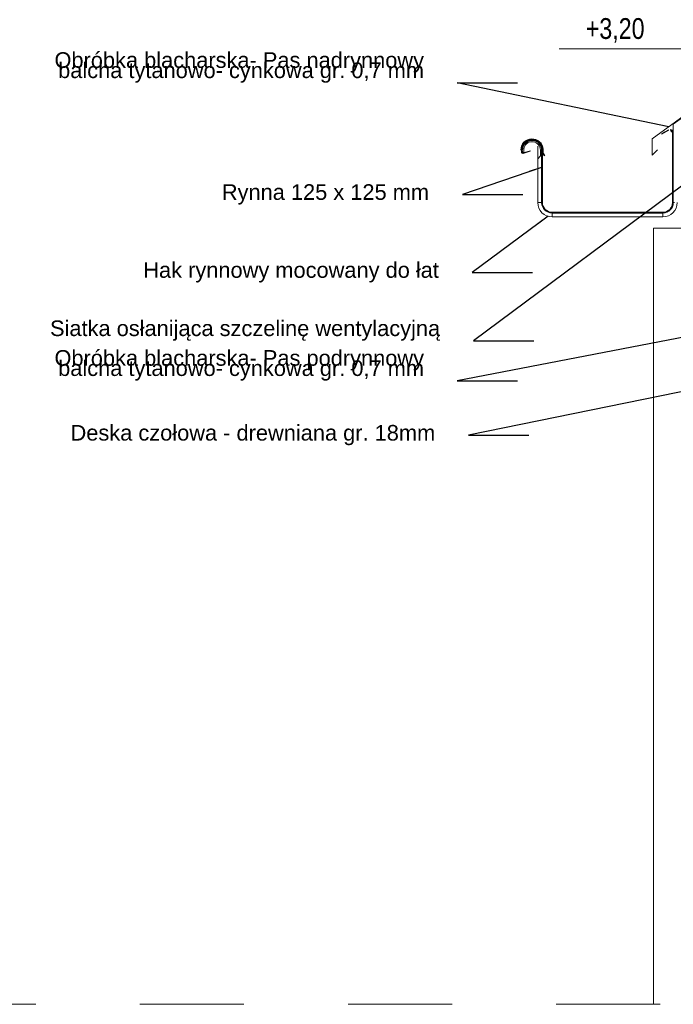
# Model space of a CAD drawing. Extents: x 5465377 to 5465550, y 5925276 to 5925338.
# Tile 113 of 182: x 5465428.307 to 5465428.936, y 5925321.627 to 5925322.573. Entities that reach past the tile are written whole.
import ezdxf

# ---------------------------------------------------------------- set-up
doc = ezdxf.new("R2010")
doc.units = 0
doc.header["$MEASUREMENT"] = 0
doc.linetypes.add('Dashed_line', pattern=[0.0375, 0.025, -0.0125])
for name, color, linetype, lineweight in [('_ARCH_Projekt_Nr_pióra__141_Nr_Pióra__141', 7, 'Continuous', 0), ('_ARCH_PZT_Nr_pióra__141_Nr_Pióra__141', 7, 'Continuous', 0), ('_opisy_Nr_pióra__141_Nr_Pióra__141', 7, 'Continuous', 0), ('_opisy_Nr_pióra__2_Nr_Pióra__8', 12, 'Continuous', 35), ('Szczegóły_Nr_pióra__141_Nr_Pióra__141', 7, 'Continuous', 0), ('zzz_stropy_Nr_pióra__141_Nr_Pióra__141', 7, 'Continuous', 0)]:
    doc.layers.add(name, color=color, linetype=linetype, lineweight=lineweight)
doc.styles.add('GENERATED_STYLE_1', font='arial.ttf')
doc.styles.add('GENERATED_STYLE_4', font='arial.ttf')
doc.dimstyles.new('GENERATED_STYLE__14', dxfattribs={"dimtxt": 0.18, "dimasz": 0.012643, "dimexe": 0.18, "dimexo": 0.0625, "dimgap": 0.09, "dimtad": 0, "dimtih": 1, "dimtoh": 1, "dimdec": 4, "dimzin": 0, "dimdsep": 46, "dimcen": 0.09, "dimadec": 0, "dimazin": 0, "dimtfac": 1, "dimtdec": 4, "dimtmove": 0, "dimatfit": 3, "dimldrblk": 'ARROWHEAD_5', "dimfxl": 0, "dimtolj": 1, "dimtzin": 0, "dimarcsym": 0})

# ---------------------------------------------------------------- blocks, each defined once
blk = doc.blocks.new('ARROWHEAD_5')
at = {"linetype": 'Continuous'}
blk.add_line((0, 0), (-1, 0), dxfattribs=at)
blk.add_solid([(-1, 0.2679), (0, 0), (-1, -0.2679), (-1, 0.2679)], dxfattribs=at)

msp = doc.modelspace()

# ---------------------------------------------------------------- linework, layer by layer
at = {"layer": '_ARCH_Projekt_Nr_pióra__141_Nr_Pióra__141', "linetype": 'Dashed_line'}
msp.add_line((5465427.82303, 5925321.62714), (5465429.96388, 5925321.62714), dxfattribs=at)
at = {"layer": '_opisy_Nr_pióra__141_Nr_Pióra__141', "linetype": 'Continuous'}
msp.add_line((5465428.9756, 5925322.54501), (5465428.82602, 5925322.54501), dxfattribs=at)
at = {"layer": 'Szczegóły_Nr_pióra__141_Nr_Pióra__141', "linetype": 'Continuous'}
for p, q in [((5465428.9153, 5925322.45852), (5465429.03287, 5925322.54395)), ((5465428.93553, 5925322.46991), (5465428.93553, 5925322.39727)), ((5465428.93573, 5925322.47254), (5465428.93573, 5925322.39727)), ((5465428.9153, 5925322.45852), (5465428.9153, 5925322.44289)), ((5465428.92453, 5925322.46359), (5465428.93103, 5925322.46734)), ((5465428.92483, 5925322.46307), (5465428.92453, 5925322.46359)), ((5465428.93133, 5925322.46682), (5465428.92483, 5925322.46307)), ((5465428.93493, 5925322.39727), (5465428.93493, 5925322.46474)), ((5465428.93553, 5925322.46313), (5465428.93553, 5925322.45513)), ((5465428.93573, 5925322.46313), (5465428.93553, 5925322.46313)), ((5465428.79078, 5925322.4487), (5465428.79075, 5925322.44837)), ((5465428.79082, 5925322.44903), (5465428.79078, 5925322.4487)), ((5465428.79088, 5925322.44937), (5465428.79082, 5925322.44903)), ((5465428.79094, 5925322.44971), (5465428.79088, 5925322.44937)), ((5465428.79102, 5925322.45004), (5465428.79094, 5925322.44971)), ((5465428.79111, 5925322.45037), (5465428.79102, 5925322.45004)), ((5465428.79196, 5925322.44837), (5465428.79199, 5925322.4487)), ((5465428.79199, 5925322.4487), (5465428.79204, 5925322.44904)), ((5465428.79204, 5925322.44904), (5465428.7921, 5925322.44937)), ((5465428.7921, 5925322.44937), (5465428.79218, 5925322.44971)), ((5465428.79218, 5925322.44971), (5465428.79227, 5925322.45004)), ((5465428.79227, 5925322.45004), (5465428.79237, 5925322.45037)), ((5465428.80543, 5925322.45148), (5465428.80543, 5925322.39727)), ((5465428.93553, 5925322.45513), (5465428.93573, 5925322.45513)), ((5465428.78993, 5925322.44557), (5465428.78993, 5925322.44774)), ((5465428.79053, 5925322.44774), (5465428.79053, 5925322.44557)), ((5465428.79074, 5925322.44805), (5465428.79073, 5925322.44774)), ((5465428.79073, 5925322.44683), (5465428.79073, 5925322.44537)), ((5465428.79073, 5925322.44674), (5465428.79073, 5925322.44583)), ((5465428.79073, 5925322.44537), (5465428.79193, 5925322.44537)), ((5465428.79075, 5925322.44837), (5465428.79074, 5925322.44805)), ((5465428.79131, 5925322.44499), (5465428.79803, 5925322.44714)), ((5465428.79821, 5925322.44656), (5465428.7915, 5925322.44442)), ((5465428.79193, 5925322.44774), (5465428.79194, 5925322.44805)), ((5465428.79193, 5925322.44683), (5465428.79193, 5925322.44774)), ((5465428.79193, 5925322.44537), (5465428.79193, 5925322.44683)), ((5465428.79194, 5925322.44805), (5465428.79196, 5925322.44837)), ((5465428.79803, 5925322.44714), (5465428.79821, 5925322.44656)), ((5465428.80805, 5925322.4421), (5465428.80543, 5925322.43949)), ((5465428.80793, 5925322.44199), (5465428.80793, 5925322.44764)), ((5465428.80913, 5925322.44319), (5465428.80805, 5925322.4421)), ((5465428.80913, 5925322.39727), (5465428.80913, 5925322.44787)), ((5465428.80913, 5925322.44763), (5465428.80913, 5925322.44319)), ((5465428.80933, 5925322.39727), (5465428.80933, 5925322.44786)), ((5465428.80993, 5925322.44782), (5465428.80993, 5925322.39727)), ((5465428.81011, 5925322.4484), (5465428.81011, 5925322.44521)), ((5465428.81033, 5925322.44441), (5465428.81163, 5925322.44214)), ((5465428.81071, 5925322.44521), (5465428.81071, 5925322.44844)), ((5465428.81215, 5925322.44244), (5465428.81084, 5925322.44471)), ((5465428.81163, 5925322.44214), (5465428.81215, 5925322.44244)), ((5465428.9153, 5925322.44289), (5465428.92048, 5925322.44807)), ((5465428.80805, 5925322.39727), (5465428.80543, 5925322.39727)), ((5465428.80913, 5925322.39727), (5465428.80805, 5925322.39727)), ((5465428.93573, 5925322.39727), (5465428.93681, 5925322.39727)), ((5465428.81913, 5925322.38807), (5465428.92573, 5925322.38807)), ((5465428.92573, 5925322.38747), (5465428.81913, 5925322.38747)), ((5465428.92573, 5925322.38727), (5465428.81913, 5925322.38727)), ((5465428.81913, 5925322.38727), (5465428.81913, 5925322.38619)), ((5465428.81913, 5925322.38619), (5465428.81913, 5925322.38357)), ((5465428.81913, 5925322.38357), (5465428.92573, 5925322.38357)), ((5465428.92573, 5925322.38727), (5465428.92573, 5925322.38619)), ((5465428.92573, 5925322.38619), (5465428.92573, 5925322.38357))]:
    msp.add_line(p, q, dxfattribs=at)
for centre, radius, start, end in [((5465428.93253, 5925322.46474), 0.003, 0, 120), ((5465428.79993, 5925322.44774), 0.0108, 3.6966, 180), ((5465428.93253, 5925322.46474), 0.0024, 0.00002, 120), ((5465428.79993, 5925322.44774), 0.0102, 3.6966, 180), ((5465428.79993, 5925322.44774), 0.01, 0.24874, 180), ((5465428.79993, 5925322.44774), 0.0094, 0, 180), ((5465428.79993, 5925322.44774), 0.0092, 359.99999, 163.44567), ((5465428.79993, 5925322.44774), 0.008, 0, 160.873), ((5465428.79113, 5925322.44557), 0.0012, 180, 287.70044), ((5465428.79113, 5925322.44557), 0.0006, 180, 287.7004), ((5465428.79993, 5925322.44674), 0.008, 359.28964, 0), ((5465428.79993, 5925322.44674), 0.0092, 359.28964, 359.99999), ((5465428.79993, 5925322.44774), 0.0094, 359.28964, 0), ((5465428.81171, 5925322.44521), 0.0016, 180, 209.99999), ((5465428.81171, 5925322.44521), 0.001, 180, 210), ((5465428.81913, 5925322.39727), 0.0137, 179.99883, 270), ((5465428.81913, 5925322.39727), 0.01, 179.99883, 270), ((5465428.81913, 5925322.39727), 0.0098, 180, 270), ((5465428.81913, 5925322.39727), 0.0092, 179.99901, 270), ((5465428.92573, 5925322.39727), 0.01, 270, 0), ((5465428.92573, 5925322.39727), 0.0137, 270, 0), ((5465428.92573, 5925322.39727), 0.0098, 270, 0), ((5465428.92573, 5925322.39727), 0.0092, 270, 0)]:
    msp.add_arc(centre, radius, start, end, dxfattribs=at)
at = {"layer": 'zzz_stropy_Nr_pióra__141_Nr_Pióra__141', "linetype": 'Continuous'}
msp.add_line((5465428.93573, 5925322.47254), (5465429.03325, 5925322.5434), dxfattribs=at)
at = {"layer": 'zzz_stropy_Nr_pióra__141_Nr_Pióra__141', "linetype": 'Continuous', "flags": 128}
msp.add_lwpolyline([(5465428.91669, 5925321.62714), (5465428.91669, 5925322.37263), (5465428.94669, 5925322.37263), (5465428.94669, 5925321.82074), (5465428.94669, 5925321.62714)], dxfattribs=at)

# ---------------------------------------------------------------- texts
at = {"layer": '_ARCH_PZT_Nr_pióra__141_Nr_Pióra__141', "linetype": 'Continuous', "char_height": 0.015, "attachment_point": 9, "line_spacing_factor": 0.392885, "style": 'GENERATED_STYLE_4'}
for s, insert, width in [('{Obróbka blacharska- Pas nadrynnowy\\Pbalcha tytanowo- cynkowa gr. 0,7 mm}', (5465428.69608, 5925322.5124), 0.3739891), ('{Obróbka blacharska- Pas podrynnowy\\Pbalcha tytanowo- cynkowa gr. 0,7 mm}', (5465428.69608, 5925322.22623), 0.3752229)]:
    msp.add_mtext(s, dxfattribs=dict(at, insert=insert, width=width))
at = {"layer": '_ARCH_PZT_Nr_pióra__141_Nr_Pióra__141', "linetype": 'Continuous', "char_height": 0.015, "style": 'GENERATED_STYLE_4'}
for s, insert, width, attachment_point in [('{Rynna 125 x 125 mm}', (5465428.70092, 5925322.40517), 0.2018743, 6), ('{Hak rynnowy mocowany do łat}', (5465428.71039, 5925322.33029), 0.30144, 6), ('{Siatka osłanijąca szczelinę wentylacyjną}', (5465428.71161, 5925322.26454), 0.3956601, 9), ('{Deska czołowa - drewniana gr. 18mm}', (5465428.70684, 5925322.17392), 0.3645288, 6)]:
    msp.add_mtext(s, dxfattribs=dict(at, insert=insert, width=width, attachment_point=attachment_point))
at = {"layer": '_opisy_Nr_pióra__2_Nr_Pióra__8', "linetype": 'Continuous', "insert": (5465428.87982, 5925322.56266), "char_height": 0.02, "attachment_point": 5, "style": 'GENERATED_STYLE_1'}
msp.add_mtext('{\\W0.800000x;+3,20}', dxfattribs=at)

# ---------------------------------------------------------------- leaders
at = {"layer": '_ARCH_PZT_Nr_pióra__141_Nr_Pióra__141', "linetype": 'Continuous', "annotation_type": 0, "has_hookline": 1, "hookline_direction": 1}
for points, text_width in [([(5465428.9313, 5925322.47014), (5465428.72811, 5925322.5124), (5465428.78608, 5925322.5124)], 0.37312), ([(5465428.99531, 5925322.45148), (5465428.74364, 5925322.26454), (5465428.80161, 5925322.26454)], 0.27158), ([(5465428.80913, 5925322.43115), (5465428.73294, 5925322.40517), (5465428.79092, 5925322.40517)], 0.16722), ([(5465428.81528, 5925322.38412), (5465428.74241, 5925322.33029), (5465428.80039, 5925322.33029)], 0.28005), ([(5465428.96599, 5925322.27194), (5465428.72811, 5925322.22623), (5465428.78608, 5925322.22623)], 0.37312), ([(5465428.98752, 5925322.22455), (5465428.73887, 5925322.17392), (5465428.79684, 5925322.17392)], 0.30799)]:
    msp.add_leader(points, dimstyle='GENERATED_STYLE__14', dxfattribs=dict(at, text_width=text_width))

doc.saveas('drawing.dxf')
